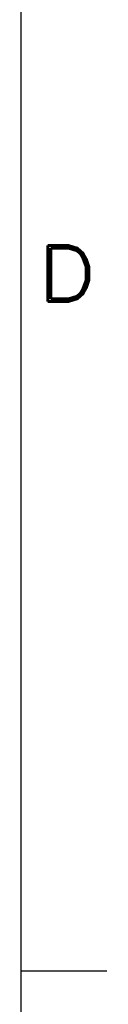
# Model space of a CAD drawing. Extents: x -135 to 10, y 84 to 175.
# Tile 46 of 53: x 8.697 to 9.554, y 129.275 to 139.161. Entities that reach past the tile are written whole.
import ezdxf
from ezdxf.enums import TextEntityAlignment as Align

# ---------------------------------------------------------------- set-up
doc = ezdxf.new("R2010")
doc.units = 0
doc.header["$LTSCALE"] = 1.5
doc.header["$MEASUREMENT"] = 0
doc.layers.add('TTLBOX', color=111, linetype='CONTINUOUS')
doc.styles.add('ROMAND', font='Romand', dxfattribs={"height": 0.1})

# ---------------------------------------------------------------- blocks, each defined once
blk = doc.blocks.new('BORDER')
at = {"layer": 'TTLBOX'}
for p, q in [((0, 0), (0, 15.75)), ((0, 7.875), (0.125, 7.875))]:
    blk.add_line(p, q, dxfattribs=at)
blk.add_point((0, 7.875), dxfattribs=at)
blk.add_point((0, 7.875), dxfattribs=at)
at = {"layer": 'TTLBOX', "style": 'ROMAND'}
blk.add_text('D', height=0.1, dxfattribs=at).set_placement((0.0669, 9.0697), align=Align.CENTER)
blk = doc.blocks.new('BBORDER')
at = {"layer": 'TTLBOX', "xscale": 0.7619047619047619, "yscale": 0.625, "zscale": 0.7619047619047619}
blk.add_blockref('BORDER', (0, 0), dxfattribs=at)

msp = doc.modelspace()

# ---------------------------------------------------------------- block references
at = {"layer": 'TTLBOX', "xscale": 9, "yscale": 9, "zscale": 9}
msp.add_blockref('BBORDER', (8.6971, 85.3153), dxfattribs=at)

doc.saveas('drawing.dxf')
